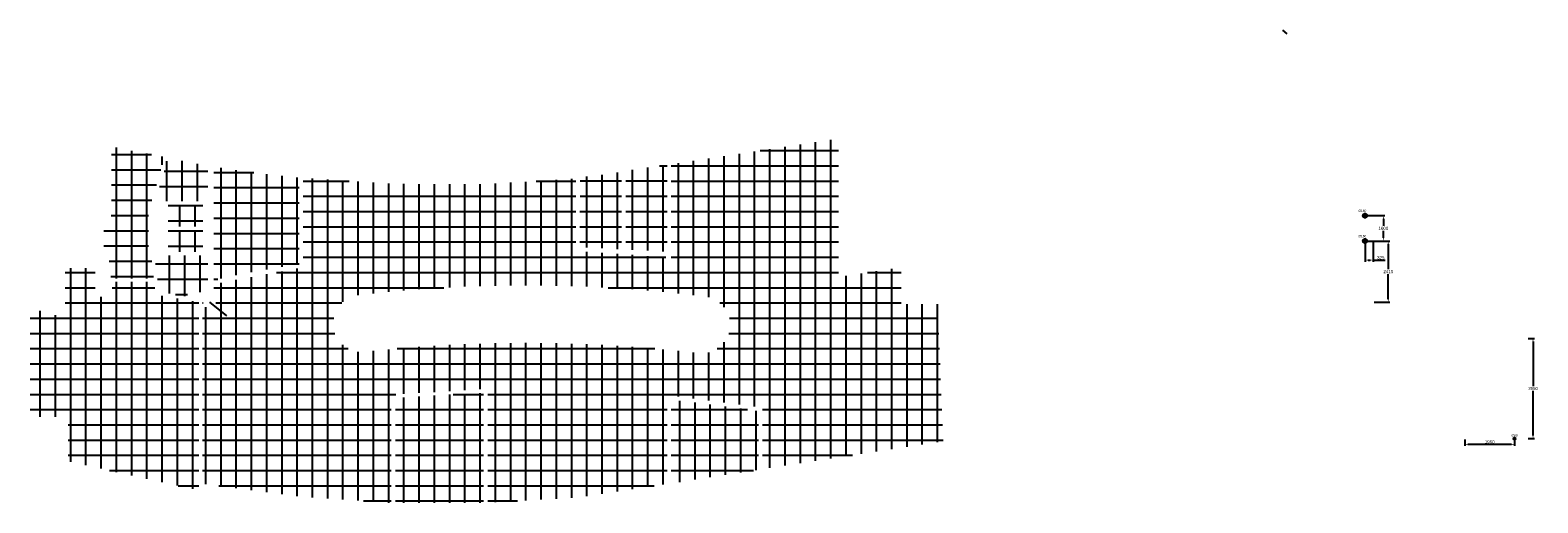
# Model space of a CAD drawing. Extents: x -138812 to 250702, y -18987 to 104055.
# Tile 1 of 193: x -138812 to -79474, y 11927 to 30546. Entities that reach past the tile are written whole.
import ezdxf
from ezdxf.enums import TextEntityAlignment as Align

# ---------------------------------------------------------------- set-up
doc = ezdxf.new("R2010")
doc.units = 0
doc.header["$LTSCALE"] = 50
doc.layers.get('0').update_dxf_attribs({"linetype": 'CONTINUOUS'})
doc.layers.get('Defpoints').update_dxf_attribs({"linetype": 'CONTINUOUS'})
for name, color, linetype in [('45 Plafond 2D arcering', 7, 'CONTINUOUS'), ('AL------_SPARING', 2, 'CONTINUOUS'), ('PLAFOND', 7, 'CONTINUOUS')]:
    doc.layers.add(name, color=color, linetype=linetype)
doc.styles.add('BURO-018', font='ARIAL.TTF', dxfattribs={"height": 90})
doc.styles.get("Standard").update_dxf_attribs({"font": 'ARIAL.TTF'})
doc.dimstyles.new('ISO-25', dxfattribs={"dimtxt": 2.5, "dimasz": 2.5, "dimexe": 1.25, "dimexo": 0.625, "dimtad": 1, "dimtih": 1, "dimdec": 4, "dimdsep": 46, "dimtxsty": 'Standard', "dimcen": 2.5, "dimadec": 0, "dimazin": 0, "dimtfac": 1, "dimtdec": 4, "dimtmove": 0, "dimatfit": 3, "dimfxl": 0, "dimtvp": 1, "dimtolj": 1, "dimtzin": 0, "dimarcsym": 0})

# ---------------------------------------------------------------- blocks, each defined once
blk = doc.blocks.new('SparingRond1')
at = {"color": 1, "linetype": 'Continuous'}
for p, q in [((-2, 0), (2, 0)), ((0, -2), (0, 2))]:
    blk.add_line(p, q, dxfattribs=at)
at = {"color": 0, "linetype": 'Continuous'}
blk.add_circle((0, 0), 1.5, dxfattribs=at)
at = {"color": 0, "linetype": 'Continuous', "style": 'BURO-018'}
blk.add_attdef('AL_POSNR', text='', height=1.8, dxfattribs=at).set_placement((0, 3), align=Align.CENTER)
at = {"color": 0, "linetype": 'Continuous', "style": 'BURO-018', "flags": 1}
blk.add_attdef('AL_OMS', (0, 0), '', height=1.8, dxfattribs=at)
blk = doc.blocks.new('*D2047')
at = {"layer": 'AL------_SPARING', "color": 0, "lineweight": -2, "transparency": 16777216}
for p, q in [((-86245, 23239), (-85491, 23239)), ((-85553, 23114), (-85553, 22834)), ((-85553, 22365), (-85553, 22644)), ((-86245, 22240), (-85491, 22240))]:
    blk.add_line(p, q, dxfattribs=at)
at = {"layer": 'AL------_SPARING', "color": 0, "transparency": 16777216}
for points in [[(-85574, 23114), (-85532, 23114), (-85553, 23239)], [(-85574, 22365), (-85532, 22365), (-85553, 22240)]]:
    blk.add_solid(points, dxfattribs=at)
at = {"layer": 'Defpoints', "color": 0, "transparency": 16777216}
for p in [(-86276, 23239), (-85553, 23239), (-86276, 22240)]:
    blk.add_point(p, dxfattribs=at)
at = {"layer": 'AL------_SPARING', "color": 0, "transparency": 16777216, "insert": (-85553, 22739), "char_height": 125, "attachment_point": 5}
blk.add_mtext('\\A1;1000', dxfattribs=at)
blk = doc.blocks.new('*D2048')
at = {"layer": 'AL------_SPARING', "color": 0, "lineweight": -2, "transparency": 16777216}
for p, q in [((-85920, 22240), (-85300, 22240)), ((-85362, 22115), (-85362, 21130)), ((-85362, 19954), (-85362, 20940)), ((-85920, 19829), (-85300, 19829))]:
    blk.add_line(p, q, dxfattribs=at)
at = {"layer": 'AL------_SPARING', "color": 0, "transparency": 16777216}
for points in [[(-85383, 22115), (-85341, 22115), (-85362, 22240)], [(-85383, 19954), (-85341, 19954), (-85362, 19829)]]:
    blk.add_solid(points, dxfattribs=at)
at = {"layer": 'Defpoints', "color": 0, "transparency": 16777216}
for p in [(-85952, 22240), (-85362, 22240), (-85952, 19829)]:
    blk.add_point(p, dxfattribs=at)
at = {"layer": 'AL------_SPARING', "color": 0, "transparency": 16777216, "insert": (-85362, 21035), "char_height": 125, "attachment_point": 5}
blk.add_mtext('\\A1;2410', dxfattribs=at)
blk = doc.blocks.new('*D2049')
at = {"layer": 'AL------_SPARING', "color": 0, "lineweight": -2, "transparency": 16777216}
for p, q in [((-86276, 22209), (-86276, 21425)), ((-85952, 22209), (-85952, 21425)), ((-86151, 21488), (-86077, 21488)), ((-85952, 21488), (-85487, 21488))]:
    blk.add_line(p, q, dxfattribs=at)
at = {"layer": 'AL------_SPARING', "color": 0, "transparency": 16777216}
for points in [[(-86151, 21508), (-86151, 21467), (-86276, 21488)], [(-86077, 21508), (-86077, 21467), (-85952, 21488)]]:
    blk.add_solid(points, dxfattribs=at)
at = {"layer": 'Defpoints', "color": 0, "transparency": 16777216}
for p in [(-86276, 22240), (-85952, 22240), (-85952, 21488)]:
    blk.add_point(p, dxfattribs=at)
at = {"layer": 'AL------_SPARING', "color": 0, "transparency": 16777216, "insert": (-85657, 21583), "char_height": 125, "attachment_point": 5}
blk.add_mtext('\\A1;325', dxfattribs=at)
blk = doc.blocks.new('*D2050')
at = {"layer": 'AL------_SPARING', "color": 0, "lineweight": -2, "transparency": 16777216}
for p, q in [((-82349, 14426), (-82349, 14170)), ((-80391, 14426), (-80391, 14170)), ((-80516, 14232), (-82224, 14232))]:
    blk.add_line(p, q, dxfattribs=at)
at = {"layer": 'AL------_SPARING', "color": 0, "transparency": 16777216}
for points in [[(-82224, 14253), (-82224, 14212), (-82349, 14232)], [(-80516, 14253), (-80516, 14212), (-80391, 14232)]]:
    blk.add_solid(points, dxfattribs=at)
at = {"layer": 'Defpoints', "color": 0, "transparency": 16777216}
for p in [(-82349, 14457), (-80391, 14457), (-82349, 14232)]:
    blk.add_point(p, dxfattribs=at)
at = {"layer": 'AL------_SPARING', "color": 0, "transparency": 16777216, "insert": (-81370, 14327), "char_height": 125, "attachment_point": 5}
blk.add_mtext('\\A1;1960', dxfattribs=at)
blk = doc.blocks.new('*D2051')
at = {"layer": 'AL------_SPARING', "color": 0, "lineweight": -2, "transparency": 16777216}
for p, q in [((-79858, 18404), (-79601, 18404)), ((-79664, 18279), (-79664, 16528)), ((-79664, 14586), (-79664, 16337)), ((-79858, 14461), (-79601, 14461))]:
    blk.add_line(p, q, dxfattribs=at)
at = {"layer": 'AL------_SPARING', "color": 0, "transparency": 16777216}
for points in [[(-79684, 18279), (-79643, 18279), (-79664, 18404)], [(-79684, 14586), (-79643, 14586), (-79664, 14461)]]:
    blk.add_solid(points, dxfattribs=at)
at = {"layer": 'Defpoints', "color": 0, "transparency": 16777216}
for p in [(-79889, 18404), (-79889, 14461), (-79664, 14461)]:
    blk.add_point(p, dxfattribs=at)
at = {"layer": 'AL------_SPARING', "color": 0, "transparency": 16777216, "insert": (-79664, 16432), "char_height": 125, "attachment_point": 5}
blk.add_mtext('\\A1;3950', dxfattribs=at)
blk = doc.blocks.new('fett')
at = {"layer": '45 Plafond 2D arcering', "linetype": 'Continuous'}
h = blk.add_hatch(dxfattribs=at)
h.set_pattern_fill('RASTER_600_0002', color=8, style=0, pattern_type=2)
h.set_pattern_definition([(0, (18185.06, -22353.2), (0, 600), []), (90, (18185.06, -22353.2), (-600, 0), [])])
h.paths.add_polyline_path([(17161, -20150), (17165, -21304), (17331, -21304), (17448, -22333), (19127, -22333), (19024, -21434), (18928, -21434), (18928, -19294), (19048, -19294), (19550, -17555), (17757, -17209), (17464, -17132), (17463, -19493), (17480, -19493), (17434, -20092)], flags=0)
h = blk.add_hatch(dxfattribs=at)
h.set_pattern_fill('RASTER_600_0002', color=8, style=0, pattern_type=2)
h.set_pattern_definition([(0, (20773.3, -18814.63), (0, 600), []), (90, (20773.3, -18814.63), (-600, 0), [])])
h.paths.add_polyline_path([(19687, -17586), (19194, -19294), (21257, -19294), (21257, -17894, -0.006838)], flags=0)
h = blk.add_hatch(dxfattribs=at)
h.set_pattern_fill('RASTER_600_0002', color=8, style=0, pattern_type=2)
h.set_pattern_definition([(0, (21700.7, -21858.6), (0, 600), []), (90, (21700.7, -21858.6), (-600, 0), [])])
h.paths.add_polyline_path([(21497, -17934), (21497, -22394, -0.014853), (24848, -21764), (24848, -21169), (24848, -19356), (24848, -18366, -0.015052)], flags=0)
h = blk.add_hatch(dxfattribs=at)
h.set_pattern_fill('RASTER_600_0002', color=8, style=0, pattern_type=2)
h.set_pattern_definition([(0, (36699.1, -19796.1), (0, 600), []), (90, (36699.1, -19796.1), (-600, 0), [])])
h.paths.add_polyline_path([(35904, -19401), (35904, -20517), (35904, -21105), (36239, -21118), (36240, -21118, -0.005666), (37539, -21189), (37539, -18138), (36491, -18299), (35905, -18353), (35905, -19401)], flags=0)
h = blk.add_hatch(dxfattribs=at)
h.set_pattern_fill('RASTER_600_0002', color=8, style=0, pattern_type=2)
h.set_pattern_definition([(0, (38499.1, -19796.1), (0, 600), []), (90, (38499.1, -19796.1), (-600, 0), [])])
h.paths.add_polyline_path([(37704, -19496), (37704, -20611), (37704, -21199), (38039, -21212), (38040, -21212, -0.005666), (39339, -21283), (39339, -17851), (37705, -18102), (37705, -19496)], flags=0)
h = blk.add_hatch(dxfattribs=at)
h.set_pattern_fill('RASTER_600_0002', color=8, style=0, pattern_type=2)
h.set_pattern_definition([(0, (20677.06, -19564.5), (0, 600), []), (90, (20677.06, -19564.5), (-600, 0), [])])
h.paths.add_polyline_path([(19697, -20294), (21057, -20294), (21057, -19434), (19697, -19434)], flags=0)
h = blk.add_hatch(dxfattribs=at)
h.set_pattern_fill('RASTER_600_0002', color=8, style=0, pattern_type=2)
h.set_pattern_definition([(0, (20677.06, -20564.5), (0, 600), []), (90, (20677.06, -20564.5), (-600, 0), [])])
h.paths.add_polyline_path([(19697, -21294), (21057, -21294), (21057, -20434), (19697, -20434)], flags=0)
h = blk.add_hatch(dxfattribs=at)
h.set_pattern_fill('RASTER_600_0002', color=8, style=0, pattern_type=2)
h.set_pattern_definition([(0, (14584.06, -24599), (0, 600), []), (90, (14584.06, -24599), (-600, 0), [])])
h.paths.add_polyline_path([(15641, -23900), (14264, -23493), (14264, -27794), (15759, -27794), (15759, -29539), (20904, -30681), (20907, -30420), (20907, -23271), (19200, -22972), (19143, -22473), (17464, -22473), (17530, -23061), (16824, -23061), (16824, -21932), (15641, -21932)], flags=0)
h = blk.add_hatch(dxfattribs=at)
h.set_pattern_fill('RASTER_600_0002', color=8, style=0, pattern_type=2)
h.set_pattern_definition([(0, (20877.06, -21864.5), (0, 600), []), (90, (20877.06, -21864.5), (-600, 0), [])])
h.paths.add_polyline_path([(19327, -22852), (20457, -23050), (20457, -22882), (21257, -22882), (21257, -21434), (19165, -21434)], flags=0)
h = blk.add_hatch(dxfattribs=at)
h.set_pattern_fill('RASTER_600_0002', color=8, style=0, pattern_type=2)
h.set_pattern_definition([(0, (31300.15, -27598.96), (0, 600), []), (90, (31300.15, -27598.96), (-600, 0), [])])
h.paths.add_polyline_path([(31752, -26866, 0.012016), (29007, -27029), (29007, -27029), (28641, -27063), (28641, -27655), (28641, -30196), (28641, -31176), (32110, -31176), (32110, -30196), (32110, -27437), (32110, -26855), (31752, -26866)], flags=0)
h = blk.add_hatch(dxfattribs=at)
h.set_pattern_fill('RASTER_600_0002', color=8, style=0, pattern_type=2)
h.set_pattern_definition([(0, (42156.15, -27598.96), (0, 600), []), (90, (42156.15, -27598.96), (-600, 0), [])])
h.paths.add_polyline_path([(42925, -27566, 0.012054), (39497, -27117), (39497, -27655), (39497, -30196), (39497, -30407), (42925, -29871)], flags=0)
at = {"layer": 'PLAFOND'}
h = blk.add_hatch(dxfattribs=at)
h.set_pattern_fill('RASTER_600_0002', color=8, style=0, pattern_type=2)
h.set_pattern_definition([(0, (46300.06, -24599), (0, 600), []), (90, (46300.06, -24599), (-600, 0), [])])
h.paths.add_polyline_path([(21047, -23296), (21047, -30013), (21066, -30419), (24932, -30936), (28476, -31175), (28476, -26912), (32279, -26684), (32275, -31171), (35830, -30961), (39251, -30435), (39332, -30448), (39332, -26934), (43090, -27425), (43090, -29845), (50194, -28753), (49980, -23355), (48549, -23355), (48549, -21898), (46080, -22275), (46080, -16825), (41473, -17536), (39538, -17832), (39497, -17816), (39497, -21516), (35739, -21263), (35739, -18406), (32193, -18624), (28557, -18616), (25013, -18382), (25013, -21904), (21497, -22563), (21497, -23097, -1.41402), (21082, -23302)], flags=0)
h.paths.add_polyline_path([(27430, -25229, -0.998275), (27199, -22989, -0.010995), (29706, -22755, -0.0058), (31031, -22676, -0.04293), (40837, -23047, -0.994466), (40550, -25278, 0.010391), (38123, -25042, 0.005771), (36876, -24961, 0.040965)], flags=0)
at = {"color": 8}
blk.add_line((21327, -23274), (21990, -23806), dxfattribs=at)

msp = doc.modelspace()

# ---------------------------------------------------------------- linework, layer by layer
at = {"layer": 'AL------_SPARING'}
msp.add_line((-89517.69853, 30545.74674), (-89349.90545, 30396.49316), dxfattribs=at)

# ---------------------------------------------------------------- block references
ref = msp.add_blockref('SparingRond1', (-86276.00191, 23238.51636), dxfattribs=dict(at, xscale=53.33333333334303, yscale=53.33333333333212, zscale=53.33333333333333))
ref.add_attrib('AL_POSNR', '%%c160', dxfattribs={"layer": '0', "linetype": 'Continuous', "height": 90, "style": 'BURO-018'}).set_placement((-86379.37075, 23387.22809), align=Align.CENTER)
ref = msp.add_blockref('SparingRond1', (-86276.27988, 22240.18416), dxfattribs=dict(at, xscale=53.33333333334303, yscale=53.33333333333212, zscale=53.33333333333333))
ref.add_attrib('AL_POSNR', '%%c160', dxfattribs={"layer": '0', "linetype": 'Continuous', "height": 90, "style": 'BURO-018'}).set_placement((-86379.64872, 22388.8959), align=Align.CENTER)
ref = msp.add_blockref('SparingRond1', (-80391.4849, 14456.7845), dxfattribs=dict(at, xscale=26.66666666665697, yscale=26.66666666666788, zscale=26.66666666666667))
ref.add_attrib('AL_POSNR', '%%C80', dxfattribs={"layer": '0', "linetype": 'Continuous', "height": 90, "style": 'BURO-018'}).set_placement((-80391.4849, 14536.7845), align=Align.CENTER)
at = {"layer": 'PLAFOND'}
msp.add_blockref('fett', (-153076.1105, 43102.96337), dxfattribs=at)

# ---------------------------------------------------------------- dimensions: what is measured, and where the dimension line sits
at = {"layer": 'AL------_SPARING', "color": 1}
for base, p1, p2, text, picture, middle in [((-85553.10744, 23238.51636), (-86276.27988, 22240.18416), (-86276.00191, 23238.51636), '1000', '*D2047', (-85553.10744, 22739.35026)), ((-85362.08367, 22240.18416), (-85951.69853, 19829.34674), (-85951.69853, 22240.18416), '2410', '*D2048', (-85362.08367, 21034.76545)), ((-79663.59753, 14460.95817), (-79889.0203, 18403.84234), (-79889.0203, 14460.95817), '3950', '*D2051', (-79663.59753, 16432.40025))]:
    dim = msp.add_linear_dim(base=base, p1=p1, p2=p2, angle=90, text=text, dimstyle='ISO-25', override={"dimscale": 50, "dimdec": 0, "dimzin": 0}, dxfattribs=at)
    dim.commit()
    dim.dimension.update_dxf_attribs({"geometry": picture, "text_midpoint": middle})
dim = msp.add_linear_dim(base=(-85951.69853, 21487.54151), p1=(-86276.41324, 22240.18416), p2=(-85951.69853, 22240.18416), dimstyle='ISO-25', override={"dimscale": 50, "dimdec": 0, "dimzin": 0}, dxfattribs=at)
dim.commit()
dim.dimension.update_dxf_attribs({"geometry": '*D2049', "text_midpoint": (-85656.93386, 21582.65576)})
dim = msp.add_linear_dim(base=(-82348.69853, 14232.34955), p1=(-80391.4849, 14456.7845), p2=(-82348.69853, 14456.7845), text='1960', dimstyle='ISO-25', override={"dimscale": 50, "dimdec": 0, "dimzin": 0}, dxfattribs=at)
dim.commit()
dim.dimension.update_dxf_attribs({"geometry": '*D2050', "text_midpoint": (-81370.09172, 14327.42117)})

doc.saveas('drawing.dxf')
